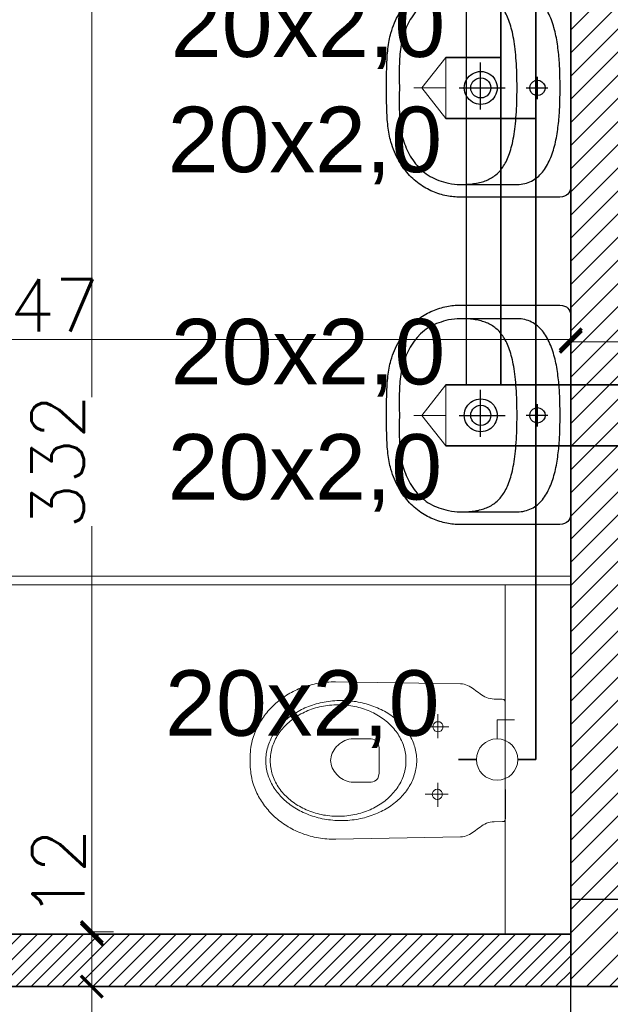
# Model space of a CAD drawing. Header units: millimetres. Extents: x -740 to 33545, y -26688 to 22494.
# Tile 128 of 256: x 10128 to 10263, y 9904 to 10129. Entities that reach past the tile are written whole.
import ezdxf
from ezdxf.lldxf.tags import DXFTag

# ---------------------------------------------------------------- set-up
doc = ezdxf.new("R2010")
doc.units = ezdxf.units.MM
doc.header["$MEASUREMENT"] = 0
doc.layers.get('Defpoints').update_dxf_attribs({"color": 252})
for name, color, linetype, lineweight in [('_IS_EKO_Cyrkulacja', 6, 'Continuous', 30), ('_IS_EKO_opis', 7, 'Continuous', 18), ('_IS_EKO_W_Ciepła', 1, 'Continuous', 35), ('_IS_EKO_W_Urzadzenia', 7, 'Continuous', 15), ('_IS_EKO_woda_zimna', 5, 'Continuous', 35), ('A_istniejące ściany', 252, 'Continuous', 35), ('A_wyposażenie', 252, 'Continuous', 9), ('A_ściany projektowane', 252, 'Continuous', 35), ('l.przerywana', 252, 'ICAD_ISO03W100', 5), ('l.widokowa', 252, 'Continuous', 15), ('l.wypełnien', 252, 'Continuous', 5), ('szraf1', 252, 'Continuous', 5), ('wymiarowanie', 252, 'Continuous', 9)]:
    doc.layers.add(name, color=color, linetype=linetype, lineweight=lineweight)
doc.layers.add('WYPOSAŻENIE', color=252, linetype='Continuous')
doc.styles.add('Arial', font='arial.ttf')
doc.styles.add('styl2', font='simplex.shx')
tags = doc.linetypes.add('ICAD_ISO03W100', pattern=[30, 12, -18]).pattern_tags.tags
tags[6:7] = [DXFTag(74, 4), DXFTag(75, 0), DXFTag(340, '0'), DXFTag(46, 1.0), DXFTag(50, 0.0), DXFTag(44, 0.0), DXFTag(45, 0.0)]
tags[4:5] = [DXFTag(74, 4), DXFTag(75, 0), DXFTag(340, '0'), DXFTag(46, 1.0), DXFTag(50, 0.0), DXFTag(44, 0.0), DXFTag(45, 0.0)]
doc.dimstyles.new('Skala 1-50', dxfattribs={"dimtxt": 12, "dimasz": 5, "dimexe": 1, "dimexo": 1, "dimgap": 1.5, "dimtad": 1, "dimdec": 1, "dimrnd": 0.5, "dimtxsty": 'styl2', "dimblk": 'ARCHTICK', "dimcen": 5, "dimadec": 0, "dimazin": 0, "dimtfac": 1, "dimtdec": 1, "dimtmove": 1, "dimatfit": 3, "dimldrblk": 'ARCHTICK', "dimfxl": 0, "dimlwd": -1, "dimlwe": -1, "dimarcsym": 0})

# ---------------------------------------------------------------- blocks, each defined once
blk = doc.blocks.new('zw$1165')
at = {"layer": 'WYPOSAŻENIE', "color": 0}
for points in [[(25.14, 42.24), (24.52, 42.24), (23.91, 42.24), (23.31, 42.24), (22.72, 42.23), (22.13, 42.23), (21.56, 42.22), (20.99, 42.2), (20.44, 42.19), (19.89, 42.17), (19.35, 42.15), (18.82, 42.12), (18.3, 42.09), (17.78, 42.05), (17.28, 42.01), (16.78, 41.96), (16.3, 41.91), (15.82, 41.85), (15.35, 41.78), (14.89, 41.71), (14.43, 41.63), (13.99, 41.54), (13.55, 41.44), (13.12, 41.33), (12.7, 41.22), (12.7, 41.22), (12.09, 41.03), (11.51, 40.84), (10.93, 40.63), (10.38, 40.4), (9.84, 40.17), (9.32, 39.92), (8.81, 39.67), (8.32, 39.4), (7.85, 39.12), (7.39, 38.84), (6.95, 38.54), (6.52, 38.23), (6.11, 37.92), (5.72, 37.6), (5.34, 37.27), (4.97, 36.93), (4.62, 36.58), (4.28, 36.23), (3.96, 35.87), (3.65, 35.51), (3.36, 35.14), (3.08, 34.76), (2.81, 34.39), (2.56, 34), (2.32, 33.62), (2.09, 33.23), (1.88, 32.83), (1.67, 32.44), (1.48, 32.04), (1.31, 31.64), (1.14, 31.24), (0.99, 30.84), (0.85, 30.44), (0.72, 30.03), (0.6, 29.63), (0.49, 29.23), (0.4, 28.83), (0.31, 28.43), (0.24, 28.03), (0.17, 27.64), (0.12, 27.25), (0.08, 26.86), (0.04, 26.47), (0.02, 26.09), (0, 25.72), (0, 25.34), (0, 25.34), (0, 3.19), (0.03, 2.5), (0.11, 1.9), (0.25, 1.4), (0.44, 0.99), (0.7, 0.66), (1.01, 0.4), (1.39, 0.22), (1.82, 0.09), (2.33, 0.02), (2.89, 0), (25.14, 0), (47.39, 0), (47.96, 0.02), (48.46, 0.09), (48.9, 0.22), (49.28, 0.4), (49.59, 0.66), (49.84, 0.99), (50.04, 1.4), (50.18, 1.9), (50.26, 2.5), (50.29, 3.19), (50.29, 25.34), (50.28, 25.72), (50.27, 26.09), (50.24, 26.47), (50.21, 26.86), (50.17, 27.25), (50.11, 27.64), (50.05, 28.03), (49.98, 28.43), (49.89, 28.83), (49.79, 29.23), (49.69, 29.63), (49.57, 30.03), (49.44, 30.44), (49.3, 30.84), (49.15, 31.24), (48.98, 31.64), (48.8, 32.04), (48.61, 32.44), (48.41, 32.83), (48.2, 33.23), (47.97, 33.62), (47.73, 34), (47.48, 34.39), (47.21, 34.76), (46.93, 35.14), (46.63, 35.51), (46.33, 35.87), (46, 36.23), (45.67, 36.58), (45.32, 36.93), (44.95, 37.27), (44.57, 37.6), (44.17, 37.92), (43.76, 38.23), (43.34, 38.54), (42.9, 38.84), (42.44, 39.12), (41.96, 39.4), (41.48, 39.67), (40.97, 39.92), (40.45, 40.17), (39.91, 40.4), (39.35, 40.63), (38.78, 40.84), (38.19, 41.03), (37.59, 41.22), (37.59, 41.22), (37.16, 41.33), (36.74, 41.44), (36.3, 41.54), (35.85, 41.63), (35.4, 41.71), (34.94, 41.78), (34.47, 41.85), (33.99, 41.91), (33.5, 41.96), (33.01, 42.01), (32.5, 42.05), (31.99, 42.09), (31.47, 42.12), (30.94, 42.15), (30.4, 42.17), (29.85, 42.19), (29.3, 42.2), (28.73, 42.22), (28.15, 42.23), (27.57, 42.23), (26.98, 42.24), (26.38, 42.24), (25.76, 42.24), (25.14, 42.24), (25.14, 42.24)], [(25.25, 39.29), (25.78, 39.29), (26.31, 39.3), (26.86, 39.3), (27.41, 39.3), (27.96, 39.31), (28.52, 39.31), (29.08, 39.31), (29.65, 39.31), (30.21, 39.3), (30.77, 39.29), (31.33, 39.27), (31.89, 39.24), (32.45, 39.21), (32.99, 39.17), (33.53, 39.12), (34.07, 39.06), (34.59, 38.99), (35.1, 38.9), (35.61, 38.8), (36.12, 38.69), (36.61, 38.56), (37.11, 38.42), (37.6, 38.27), (38.08, 38.1), (38.56, 37.92), (39.04, 37.72), (39.51, 37.51), (39.97, 37.28), (40.43, 37.04), (40.88, 36.78), (41.33, 36.51), (41.77, 36.22), (42.21, 35.91), (42.64, 35.58), (43.06, 35.24), (43.92, 34.42), (44.3, 33.99), (44.65, 33.56), (44.97, 33.12), (45.27, 32.67), (45.54, 32.21), (45.8, 31.73), (46.03, 31.25), (46.24, 30.75), (46.44, 30.24), (46.62, 29.71), (46.79, 29.16), (46.94, 28.6), (47.09, 28.02), (47.2, 27.34), (47.29, 26.67), (47.35, 26), (47.38, 25.32), (47.38, 12.31), (47.36, 11.84), (47.32, 11.39), (47.25, 10.96), (47.17, 10.54), (47.06, 10.13), (46.93, 9.74), (46.77, 9.36), (46.6, 8.99), (46.41, 8.64), (46.2, 8.3), (45.97, 7.97), (45.73, 7.65), (45.47, 7.35), (45.19, 7.06), (44.89, 6.78), (44.58, 6.51), (44.26, 6.26), (43.92, 6.01), (43.57, 5.78), (43.21, 5.55), (42.83, 5.34), (42.45, 5.14), (42.05, 4.94), (41.64, 4.76), (41.23, 4.58), (40.81, 4.42), (40.37, 4.26), (39.93, 4.11), (39.49, 3.97), (39.04, 3.84), (38.58, 3.72), (38.12, 3.6), (37.65, 3.49), (37.18, 3.39), (36.71, 3.3), (36.23, 3.21), (35.76, 3.13), (35.28, 3.05), (34.8, 2.98), (34.33, 2.92), (33.85, 2.86), (33.38, 2.8), (32.91, 2.76), (32.44, 2.71), (31.97, 2.67), (31.51, 2.64), (31.06, 2.61), (30.61, 2.58), (30.16, 2.56), (29.73, 2.53), (29.3, 2.52), (28.88, 2.5), (28.46, 2.49), (28.06, 2.48), (27.67, 2.47), (27.28, 2.47), (26.91, 2.46), (26.55, 2.46), (26.21, 2.46), (25.87, 2.46), (25.55, 2.46), (25.25, 2.46), (25.25, 2.46), (24.94, 2.46), (24.63, 2.46), (24.29, 2.46), (23.95, 2.46), (23.59, 2.46), (23.22, 2.47), (22.83, 2.47), (22.44, 2.48), (22.04, 2.49), (21.62, 2.5), (21.2, 2.52), (20.77, 2.53), (20.34, 2.56), (19.89, 2.58), (19.44, 2.61), (18.99, 2.64), (18.53, 2.67), (18.06, 2.71), (17.59, 2.76), (17.12, 2.8), (16.65, 2.86), (16.17, 2.92), (15.69, 2.98), (15.22, 3.05), (14.74, 3.13), (14.26, 3.21), (13.79, 3.3), (13.32, 3.39), (12.85, 3.49), (12.38, 3.6), (11.92, 3.72), (11.46, 3.84), (11.01, 3.97), (10.56, 4.11), (10.13, 4.26), (9.69, 4.42), (9.27, 4.58), (8.85, 4.76), (8.45, 4.94), (8.05, 5.14), (7.67, 5.34), (7.29, 5.55), (6.93, 5.78), (6.58, 6.01), (6.24, 6.26), (5.92, 6.51), (5.61, 6.78), (5.31, 7.06), (5.03, 7.35), (4.77, 7.65), (4.52, 7.97), (4.3, 8.3), (4.09, 8.64), (3.9, 8.99), (3.72, 9.36), (3.57, 9.74), (3.44, 10.13), (3.33, 10.54), (3.25, 10.96), (3.18, 11.39), (3.14, 11.84), (3.12, 12.31), (3.12, 12.31), (3.12, 25.32), (3.15, 26), (3.21, 26.67), (3.29, 27.34), (3.41, 28.02), (3.56, 28.6), (3.71, 29.16), (3.88, 29.71), (4.06, 30.24), (4.26, 30.75), (4.47, 31.25), (4.7, 31.73), (4.96, 32.21), (5.23, 32.67), (5.53, 33.12), (5.85, 33.56), (6.2, 33.99), (6.57, 34.42), (7.43, 35.24), (7.86, 35.58), (8.29, 35.91), (8.73, 36.22), (9.17, 36.51), (9.62, 36.78), (10.07, 37.04), (10.53, 37.28), (10.99, 37.51), (11.46, 37.72), (11.94, 37.92), (12.42, 38.1), (12.9, 38.27), (13.39, 38.42), (13.88, 38.56), (14.38, 38.69), (14.89, 38.8), (15.4, 38.9), (15.91, 38.99), (16.43, 39.06), (16.96, 39.12), (17.51, 39.17), (18.05, 39.21), (18.61, 39.24), (19.16, 39.27), (19.73, 39.29), (20.29, 39.3), (20.85, 39.31), (21.42, 39.31), (21.98, 39.31), (22.54, 39.31), (23.09, 39.3), (23.64, 39.3), (24.19, 39.3), (24.72, 39.29), (25.25, 39.29)], [(25.25, 12.31), (24.4, 12.31), (23.58, 12.32), (22.77, 12.34), (21.99, 12.36), (21.22, 12.38), (20.48, 12.42), (19.75, 12.45), (19.05, 12.5), (18.36, 12.55), (17.7, 12.6), (17.05, 12.67), (16.42, 12.73), (15.81, 12.81), (15.22, 12.89), (14.64, 12.98), (14.09, 13.07), (13.55, 13.17), (13.03, 13.27), (12.52, 13.38), (12.03, 13.5), (11.56, 13.62), (11.1, 13.75), (10.66, 13.89), (10.24, 14.03), (9.83, 14.18), (9.43, 14.33), (9.05, 14.49), (8.69, 14.66), (8.34, 14.83), (8, 15.01), (7.68, 15.19), (7.37, 15.38), (7.07, 15.58), (6.79, 15.79), (6.52, 16), (6.26, 16.21), (6.01, 16.44), (5.78, 16.67), (5.56, 16.9), (5.35, 17.15), (5.15, 17.4), (4.96, 17.65), (4.79, 17.91), (4.62, 18.18), (4.46, 18.46), (4.32, 18.74), (4.18, 19.03), (4.06, 19.32), (3.94, 19.62), (3.83, 19.93), (3.73, 20.24), (3.64, 20.56), (3.56, 20.89), (3.48, 21.23), (3.42, 21.57), (3.36, 21.91), (3.31, 22.27), (3.26, 22.63), (3.22, 23), (3.19, 23.37), (3.17, 23.75), (3.15, 24.14), (3.13, 24.54), (3.13, 24.94), (3.12, 25.34)], [(47.38, 25.34), (47.37, 24.94), (47.37, 24.54), (47.35, 24.14), (47.33, 23.75), (47.31, 23.37), (47.28, 23), (47.24, 22.63), (47.19, 22.27), (47.14, 21.91), (47.08, 21.57), (47.02, 21.23), (46.94, 20.89), (46.86, 20.56), (46.77, 20.24), (46.67, 19.93), (46.56, 19.62), (46.44, 19.32), (46.32, 19.03), (46.18, 18.74), (46.04, 18.46), (45.88, 18.18), (45.71, 17.91), (45.54, 17.65), (45.35, 17.4), (45.15, 17.15), (44.94, 16.9), (44.72, 16.67), (44.49, 16.44), (44.24, 16.21), (43.98, 16), (43.71, 15.79), (43.43, 15.58), (43.13, 15.38), (42.82, 15.19), (42.5, 15.01), (42.16, 14.83), (41.81, 14.66), (41.45, 14.49), (41.07, 14.33), (40.67, 14.18), (40.26, 14.03), (39.84, 13.89), (39.4, 13.75), (38.94, 13.62), (38.47, 13.5), (37.98, 13.38), (37.47, 13.27), (36.95, 13.17), (36.41, 13.07), (35.85, 12.98), (35.28, 12.89), (34.69, 12.81), (34.08, 12.73), (33.45, 12.67), (32.8, 12.6), (32.14, 12.55), (31.45, 12.5), (30.75, 12.45), (30.02, 12.42), (29.28, 12.38), (28.51, 12.36), (27.73, 12.34), (26.92, 12.32), (26.1, 12.31), (25.25, 12.31)], [(25.26, 25.56), (25.26, 15)], [(25.26, 16.85), (25.77, 16.89), (26.26, 16.99), (26.72, 17.15), (27.16, 17.37), (27.56, 17.64), (27.92, 17.96), (28.24, 18.32), (28.51, 18.72), (28.73, 19.16), (28.89, 19.62), (28.99, 20.11), (29.03, 20.63), (28.99, 21.14), (28.89, 21.63), (28.73, 22.09), (28.51, 22.53), (28.24, 22.93), (27.92, 23.29), (27.56, 23.61), (27.16, 23.88), (26.72, 24.1), (26.26, 24.26), (25.77, 24.36), (25.26, 24.4), (24.75, 24.36), (24.26, 24.26), (23.79, 24.1), (23.36, 23.88), (22.95, 23.61), (22.59, 23.29), (22.27, 22.93), (22, 22.53), (21.78, 22.09), (21.62, 21.63), (21.52, 21.14), (21.49, 20.63), (21.52, 20.11), (21.62, 19.62), (21.78, 19.16), (22, 18.72), (22.27, 18.32), (22.59, 17.96), (22.95, 17.64), (23.36, 17.37), (23.79, 17.15), (24.26, 16.99), (24.75, 16.89), (25.26, 16.85)], [(25.26, 18.31), (25.79, 18.37), (26.27, 18.55), (26.7, 18.82), (27.06, 19.18), (27.33, 19.61), (27.51, 20.1), (27.57, 20.63), (27.51, 21.15), (27.33, 21.64), (27.06, 22.07), (26.7, 22.43), (26.27, 22.7), (25.79, 22.88), (25.26, 22.94), (24.73, 22.88), (24.24, 22.7), (23.81, 22.43), (23.45, 22.07), (23.18, 21.64), (23.01, 21.15), (22.94, 20.63), (22.94, 20.63), (23.01, 20.1), (23.18, 19.61), (23.45, 19.18), (23.81, 18.82), (24.24, 18.55), (24.73, 18.37), (25.26, 18.31), (25.26, 18.31)], [(30.17, 20.65), (19.42, 20.65)], [(25.26, 5.87), (25.81, 5.96), (26.3, 6.21), (26.68, 6.59), (26.93, 7.08), (27.02, 7.63), (26.93, 8.19), (26.68, 8.67), (26.3, 9.05), (25.81, 9.3), (25.26, 9.39), (24.7, 9.3), (24.22, 9.05), (23.84, 8.67), (23.59, 8.19), (23.5, 7.63), (23.59, 7.08), (23.84, 6.59), (24.22, 6.21), (24.7, 5.96), (25.26, 5.87)], [(25.25, 10.21), (25.25, 5.27)], [(22.71, 7.72), (27.8, 7.72)]]:
    blk.add_lwpolyline(points, dxfattribs=at)
blk = doc.blocks.new('_ArchTick')
at = {"color": 0, "linetype": 'ByBlock', "const_width": 0.15}
blk.add_lwpolyline([(-0.5, -0.5), (0.5, 0.5)], dxfattribs=at)
blk = doc.blocks.new('*D1180')
at = {"layer": 'Defpoints', "color": 0}
for p in [(10254.19, 10079.07), (10007.19, 10070.25), (10254.19, 10055.97)]:
    blk.add_point(p, dxfattribs=at)
at = {"layer": 'wymiarowanie', "color": 0}
for p, q in [((10007.19, 10060.97), (10007.19, 10054.97)), ((10254.19, 10060.97), (10254.19, 10054.97)), ((10007.19, 10055.97), (10254.19, 10055.97))]:
    blk.add_line(p, q, dxfattribs=at)
at = {"layer": 'wymiarowanie', "color": 0, "xscale": 5, "yscale": 5, "zscale": 5, "rotation": 180}
blk.add_blockref('_ArchTick', (10007.19, 10055.97), dxfattribs=at)
at = {"layer": 'wymiarowanie', "color": 0, "xscale": 5, "yscale": 5, "zscale": 5}
blk.add_blockref('_ArchTick', (10254.19, 10055.97), dxfattribs=at)
at = {"layer": 'wymiarowanie', "color": 0, "insert": (10130.69, 10063.77), "char_height": 12, "attachment_point": 5, "style": 'styl2'}
blk.add_mtext('247', dxfattribs=at)
blk = doc.blocks.new('*D1181')
at = {"layer": 'Defpoints', "color": 0}
for p in [(10254.19, 10079.07), (10279.59, 10078.25), (10279.59, 10055.46)]:
    blk.add_point(p, dxfattribs=at)
at = {"layer": 'wymiarowanie', "color": 0}
for p, q in [((10254.19, 10060.46), (10254.19, 10054.46)), ((10279.59, 10060.46), (10279.59, 10054.46)), ((10254.19, 10055.46), (10279.59, 10055.46)), ((10279.59, 10055.46), (10327.64, 10055.46))]:
    blk.add_line(p, q, dxfattribs=at)
at = {"layer": 'wymiarowanie', "color": 0, "xscale": 5, "yscale": 5, "zscale": 5, "rotation": 180}
blk.add_blockref('_ArchTick', (10254.19, 10055.46), dxfattribs=at)
at = {"layer": 'wymiarowanie', "color": 0, "xscale": 5, "yscale": 5, "zscale": 5}
blk.add_blockref('_ArchTick', (10279.59, 10055.46), dxfattribs=at)
at = {"layer": 'wymiarowanie', "color": 0, "insert": (10310.57, 10063.81), "char_height": 12, "attachment_point": 5, "style": 'styl2'}
blk.add_mtext('25,5', dxfattribs=at)
blk = doc.blocks.new('*D2219')
at = {"layer": 'Defpoints', "color": 0}
for p in [(10152.1, 10252.34), (10144.39, 9920.26), (10165.23, 9920.26)]:
    blk.add_point(p, dxfattribs=at)
at = {"layer": 'wymiarowanie', "color": 0}
for p, q in [((10149.39, 10252.34), (10143.39, 10252.34)), ((10144.39, 10252.34), (10144.39, 10042.8)), ((10144.39, 9920.26), (10144.39, 10013.25)), ((10149.39, 9920.26), (10143.39, 9920.26))]:
    blk.add_line(p, q, dxfattribs=at)
at = {"layer": 'wymiarowanie', "color": 0, "xscale": 5, "yscale": 5, "zscale": 5}
for p, rotation in [((10144.39, 10252.34), 90), ((10144.39, 9920.26), 270)]:
    blk.add_blockref('_ArchTick', p, dxfattribs=dict(at, rotation=rotation))
at = {"layer": 'wymiarowanie', "color": 0, "insert": (10136.59, 10028.03), "char_height": 12, "attachment_point": 5, "rotation": 90, "style": 'styl2'}
blk.add_mtext('332', dxfattribs=at)
blk = doc.blocks.new('*D2220')
at = {"layer": 'Defpoints', "color": 0}
for p in [(10165.23, 9919.76), (10144.39, 9907.76), (10155.37, 9907.76)]:
    blk.add_point(p, dxfattribs=at)
at = {"layer": 'wymiarowanie', "color": 0}
for p, q in [((10149.39, 9919.76), (10143.39, 9919.76)), ((10144.39, 9919.76), (10144.39, 9907.76)), ((10149.39, 9907.76), (10143.39, 9907.76))]:
    blk.add_line(p, q, dxfattribs=at)
at = {"layer": 'wymiarowanie', "color": 0, "xscale": 5, "yscale": 5, "zscale": 5}
for p, rotation in [((10144.39, 9919.76), 90), ((10144.39, 9907.76), 270)]:
    blk.add_blockref('_ArchTick', p, dxfattribs=dict(at, rotation=rotation))
at = {"layer": 'wymiarowanie', "color": 0, "insert": (10136.74, 9933.67), "char_height": 12, "attachment_point": 5, "rotation": 90, "style": 'styl2'}
blk.add_mtext('12', dxfattribs=at)
blk = doc.blocks.new('*D2221')
at = {"layer": 'Defpoints', "color": 0}
for p in [(10155.37, 9907.76), (10144.39, 9782.76), (10155.37, 9782.76)]:
    blk.add_point(p, dxfattribs=at)
at = {"layer": 'wymiarowanie', "color": 0}
for p, q in [((10149.39, 9907.76), (10143.39, 9907.76)), ((10144.39, 9907.76), (10144.39, 9782.76)), ((10149.39, 9782.76), (10143.39, 9782.76))]:
    blk.add_line(p, q, dxfattribs=at)
at = {"layer": 'wymiarowanie', "color": 0, "xscale": 5, "yscale": 5, "zscale": 5}
for p, rotation in [((10144.39, 9907.76), 90), ((10144.39, 9782.76), 270)]:
    blk.add_blockref('_ArchTick', p, dxfattribs=dict(at, rotation=rotation))
at = {"layer": 'wymiarowanie', "color": 0, "insert": (10136.59, 9845.26), "char_height": 12, "attachment_point": 5, "rotation": 90, "style": 'styl2'}
blk.add_mtext('125', dxfattribs=at)
blk = doc.blocks.new('*D2478')
at = {"layer": 'Defpoints', "color": 0}
for p in [(10007.19, 9907.76), (10279.59, 9907.76), (10279.59, 9871.75)]:
    blk.add_point(p, dxfattribs=at)
at = {"layer": 'wymiarowanie', "color": 0}
for p, q in [((10007.19, 9876.75), (10007.19, 9870.75)), ((10279.59, 9876.75), (10279.59, 9870.75)), ((10007.19, 9871.75), (10279.59, 9871.75))]:
    blk.add_line(p, q, dxfattribs=at)
at = {"layer": 'wymiarowanie', "color": 0, "xscale": 5, "yscale": 5, "zscale": 5, "rotation": 180}
blk.add_blockref('_ArchTick', (10007.19, 9871.75), dxfattribs=at)
at = {"layer": 'wymiarowanie', "color": 0, "xscale": 5, "yscale": 5, "zscale": 5}
blk.add_blockref('_ArchTick', (10279.59, 9871.75), dxfattribs=at)
at = {"layer": 'wymiarowanie', "color": 0, "insert": (10143.39, 9880.09), "char_height": 12, "attachment_point": 5, "style": 'styl2'}
blk.add_mtext('272,5', dxfattribs=at)

msp = doc.modelspace()

# ---------------------------------------------------------------- hatches: boundary and pattern name
at = {"layer": 'l.wypełnien'}
h = msp.add_hatch(dxfattribs=at)
h.set_pattern_fill('ANSI31', color=256, scale=30, style=0)
h.paths.add_polyline_path([(10179.68, 10402.52), (10279.59, 10402.52), (10279.59, 10396.52), (10273.59, 10396.52), (10273.59, 10123.69), (10279.59, 10126.48), (10279.59, 10017.29), (10316.23, 10017.29), (10316.23, 9992.74), (10279.59, 9992.74), (10279.59, 9927.76), (10254.19, 9927.76), (10254.19, 10359.34), (10179.68, 10359.34)])
h.paths.add_polyline_path([(10260.11, 10246.37), (10272.71, 10246.37), (10272.71, 10279.87), (10260.11, 10279.87)], flags=24)
h.paths.add_polyline_path([(10504.8, 10309.84), (10504.8, 10297.84), (10504.8, 10254.75), (10504.8, 10017.29), (10504.8, 9992.74), (10504.8, 9927.76), (10529.35, 9927.76), (10529.35, 10281.34), (10542.35, 10281.34), (10542.35, 10359.34), (10636.35, 10359.34), (10635.51, 10402.52), (10504.8, 10402.52), (10504.8, 10396.52)])
h.paths.add_polyline_path([(10504.8, 10396.52), (10510.8, 10396.52), (10510.8, 10309.84), (10504.8, 10309.84)], flags=16)
h.paths.add_polyline_path([(10504.8, 10392.52), (10504.8, 10309.84), (10510.8, 10309.84), (10510.8, 10396.52), (10504.8, 10396.52)], flags=0)
h.paths.add_polyline_path([(10515.95, 10326.34), (10515.95, 10347.34), (10530.35, 10347.34), (10530.35, 10326.34)], flags=16)
h.paths.add_polyline_path([(10515.95, 10347.34), (10515.95, 10326.34), (10530.35, 10326.34), (10530.35, 10347.34)], flags=0)
h.paths.add_polyline_path([(10515.95, 10297.84), (10515.95, 10293.34), (10530.35, 10293.34), (10530.35, 10314.34), (10515.95, 10314.34), (10515.95, 10309.84)], flags=16)
h.paths.add_polyline_path([(10515.95, 10297.84), (10515.95, 10309.84), (10515.95, 10314.34), (10530.35, 10314.34), (10530.35, 10293.34), (10515.95, 10293.34)], flags=0)
h.paths.add_polyline_path([(10504.8, 10254.75), (10504.8, 10297.84), (10510.8, 10297.84), (10510.8, 10254.75)], flags=16)
h.paths.add_polyline_path([(10510.8, 10254.75), (10510.8, 10297.84), (10504.8, 10297.84), (10504.8, 10259.75), (10504.8, 10254.75)], flags=0)
h.paths.add_polyline_path([(10504.8, 10297.84), (10510.8, 10297.84), (10510.8, 10309.84), (10504.8, 10309.84)], flags=16)
h.paths.add_polyline_path([(10504.8, 10309.84), (10510.8, 10309.84), (10510.8, 10297.84), (10504.8, 10297.84)], flags=0)
h.paths.add_polyline_path([(10510.8, 10309.84), (10515.95, 10309.84), (10515.95, 10297.84), (10510.8, 10297.84)], flags=16)
h.paths.add_polyline_path([(10510.84, 10326.02), (10523.45, 10326.02), (10523.45, 10359.52), (10510.84, 10359.52)], flags=8)
h.paths.add_polyline_path([(10510.84, 10326.02), (10523.45, 10326.02), (10523.45, 10359.52), (10510.84, 10359.52)], flags=8)
h.paths.add_polyline_path([(9506.72, 10359.34), (9506.72, 10402.52), (9858.19, 10402.52), (9858.19, 10359.34)])
h.paths.add_polyline_path([(10000.19, 10359.34), (10089.09, 10359.34), (10089.09, 10402.52), (10000.19, 10402.52)])
h.paths.add_polyline_path([(10273.59, 10123.69), (10273.59, 10396.52), (10279.59, 10396.52), (10279.59, 10359.34), (10279.59, 10126.48)])
h.paths.add_polyline_path([(10372.72, 9992.74), (10372.72, 10017.29), (10316.23, 10017.29), (10316.23, 9992.74)])
h.paths.add_polyline_path([(9858.19, 10359.34), (9858.19, 10402.52), (9878.19, 10402.52), (9878.19, 10359.34)])
h.paths.add_polyline_path([(10000.19, 10359.34), (10000.19, 10402.52), (9980.19, 10402.52), (9980.19, 10359.34)])
h.paths.add_polyline_path([(10279.59, 9907.76), (10279.59, 9927.76), (10254.19, 9927.76), (10254.19, 9907.76)])
h.paths.add_polyline_path([(10529.35, 9907.76), (10529.35, 9927.76), (10504.8, 9927.76), (10504.8, 9907.76)])
h.paths.add_polyline_path([(10494.8, 10017.29), (10494.8, 9992.74), (10504.8, 9992.74), (10504.8, 10017.29)])
h = msp.add_hatch(dxfattribs=at)
h.set_pattern_fill('ANSI31', color=256, scale=20, style=0)
h.paths.add_polyline_path([(9995.19, 10040.34), (9995.19, 9907.76), (10254.19, 9907.76), (10254.19, 9919.76), (10134.19, 9919.76), (10054.19, 9919.76), (10007.19, 9919.76), (10007.19, 10040.34), (10007.19, 10140.34), (9995.19, 10140.34)])
h.paths.add_polyline_path([(9995.19, 10242.34), (10007.19, 10242.34), (10007.19, 10252.34), (10057.19, 10252.34), (10057.19, 10264.34), (10007.19, 10264.34), (10007.19, 10359.34), (9995.19, 10359.34)])

# ---------------------------------------------------------------- linework, layer by layer
at = {"layer": '_IS_EKO_Cyrkulacja'}
for p, q in [((10230.19, 10318.5), (10230.19, 10120.6)), ((10230.19, 10120.6), (10230.19, 10045.6))]:
    msp.add_line(p, q, dxfattribs=at)
at = {"layer": '_IS_EKO_W_Ciepła', "linetype": 'ByBlock'}
for p, q in [((10238.19, 10318.5), (10238.19, 10120.6)), ((10225.59, 10120.6), (10238.19, 10120.6)), ((10238.19, 10120.6), (10238.19, 10045.6)), ((10225.59, 10045.6), (10238.19, 10045.6)), ((10307.02, 10045.6), (10238.19, 10045.6))]:
    msp.add_line(p, q, dxfattribs=at)
at = {"layer": '_IS_EKO_W_Urzadzenia'}
for p, q in [((10225.59, 10120.6), (10220.05, 10113.6)), ((10225.59, 10120.6), (10225.59, 10106.6)), ((10225.57, 10113.6), (10218.2, 10113.6)), ((10220.05, 10113.6), (10225.59, 10106.6)), ((10225.59, 10045.6), (10220.05, 10038.6)), ((10225.59, 10045.6), (10225.59, 10031.6)), ((10225.57, 10038.6), (10218.2, 10038.6)), ((10220.05, 10038.6), (10225.59, 10031.6)), ((10237.32, 9968.82), (10237.32, 9964.51)), ((10237.32, 9968.82), (10241.31, 9968.82))]:
    msp.add_line(p, q, dxfattribs=at)
msp.add_circle((10237.32, 9959.76), 4.75, dxfattribs=at)
at = {"layer": '_IS_EKO_woda_zimna'}
for p, q in [((10246.19, 10304.5), (10246.19, 10106.6)), ((10246.19, 10031.6), (10246.19, 10106.6)), ((10246.19, 10031.6), (10246.19, 9959.76)), ((10232.58, 9959.76), (10228.46, 9959.76)), ((10246.19, 9959.76), (10242.07, 9959.76))]:
    msp.add_line(p, q, dxfattribs=at)
at = {"layer": '_IS_EKO_woda_zimna', "linetype": 'ByBlock'}
for p, q in [((10225.59, 10106.6), (10246.19, 10106.6)), ((10225.59, 10031.6), (10246.19, 10031.6)), ((10307.02, 10031.6), (10246.19, 10031.6))]:
    msp.add_line(p, q, dxfattribs=at)
at = {"layer": 'A_istniejące ściany'}
msp.add_lwpolyline([(10254.19, 10359.34), (10254.19, 9907.76)], dxfattribs=at)
at = {"layer": 'A_wyposażenie', "linetype": 'Continuous', "lineweight": 15}
msp.add_lwpolyline([(10239.19, 9999.76), (10239.19, 9919.76)], dxfattribs=at)
at = {"layer": 'A_wyposażenie'}
for points in [[(10180.67, 9959.51), (10180.67, 9959.98), (10180.69, 9960.47), (10180.71, 9960.98), (10180.75, 9961.5), (10180.8, 9962.02), (10180.87, 9962.55), (10180.95, 9963.07), (10181.05, 9963.59), (10181.17, 9964.09), (10181.3, 9964.59), (10181.45, 9965.07), (10181.59, 9965.45), (10181.73, 9965.84), (10181.89, 9966.22), (10182.06, 9966.6), (10182.24, 9966.98), (10182.42, 9967.35), (10182.62, 9967.71), (10182.82, 9968.08), (10183.03, 9968.44), (10183.26, 9968.79), (10183.49, 9969.14), (10183.73, 9969.49), (10183.97, 9969.83), (10184.23, 9970.16), (10184.5, 9970.49), (10184.77, 9970.82), (10185.05, 9971.14), (10185.34, 9971.45), (10185.64, 9971.76), (10185.94, 9972.06), (10186.26, 9972.35), (10186.58, 9972.64), (10186.91, 9972.92), (10187.24, 9973.2), (10187.58, 9973.47), (10187.93, 9973.73), (10188.29, 9973.98), (10188.66, 9974.23), (10189.03, 9974.47), (10189.41, 9974.7), (10189.79, 9974.93), (10190.18, 9975.14), (10190.58, 9975.35), (10190.99, 9975.55), (10191.4, 9975.74), (10191.81, 9975.92), (10192.24, 9976.1), (10192.67, 9976.26), (10193.1, 9976.42), (10193.54, 9976.56), (10193.99, 9976.7), (10194.44, 9976.82), (10194.9, 9976.94), (10195.36, 9977.05), (10195.83, 9977.15), (10196.31, 9977.23), (10196.78, 9977.31), (10197.27, 9977.37), (10197.76, 9977.43), (10198.25, 9977.47), (10198.75, 9977.5), (10199.25, 9977.52), (10199.76, 9977.53), (10200.27, 9977.53), (10200.27, 9977.53), (10228.9, 9977.1), (10229.34, 9977.07), (10229.76, 9976.99), (10230.16, 9976.87), (10230.55, 9976.72), (10230.93, 9976.53), (10231.29, 9976.32), (10231.65, 9976.09), (10232, 9975.85), (10232.35, 9975.6), (10232.69, 9975.34), (10233.04, 9975.08), (10233.39, 9974.82), (10233.75, 9974.58), (10234.11, 9974.35), (10234.49, 9974.15), (10234.88, 9973.97), (10235.28, 9973.82), (10235.71, 9973.71), (10236.15, 9973.63), (10236.62, 9973.61), (10238.5, 9973.6), (10238.87, 9973.54), (10239.1, 9973.3), (10239.17, 9972.79), (10239.19, 9959.57), (10239.2, 9946.34), (10239.13, 9945.84), (10238.9, 9945.6), (10238.52, 9945.53), (10236.65, 9945.52), (10236.18, 9945.5), (10235.74, 9945.43), (10235.31, 9945.31), (10234.91, 9945.16), (10234.52, 9944.98), (10234.14, 9944.77), (10233.78, 9944.54), (10233.42, 9944.3), (10233.07, 9944.05), (10232.72, 9943.79), (10232.38, 9943.53), (10232.03, 9943.27), (10231.68, 9943.03), (10231.33, 9942.8), (10230.96, 9942.59), (10230.59, 9942.4), (10230.2, 9942.25), (10229.8, 9942.13), (10229.38, 9942.05), (10228.93, 9942.02), (10200.31, 9941.52), (10199.8, 9941.52), (10199.29, 9941.53), (10198.79, 9941.55), (10198.29, 9941.58), (10197.79, 9941.62), (10197.31, 9941.68), (10196.82, 9941.74), (10196.34, 9941.81), (10195.87, 9941.9), (10195.4, 9942), (10194.94, 9942.1), (10194.48, 9942.22), (10194.03, 9942.34), (10193.58, 9942.48), (10193.14, 9942.62), (10192.7, 9942.78), (10192.27, 9942.94), (10191.85, 9943.11), (10191.43, 9943.3), (10191.02, 9943.49), (10190.62, 9943.68), (10190.22, 9943.89), (10189.83, 9944.11), (10189.44, 9944.33), (10189.06, 9944.56), (10188.69, 9944.8), (10188.32, 9945.05), (10187.97, 9945.3), (10187.61, 9945.56), (10187.27, 9945.83), (10186.93, 9946.1), (10186.61, 9946.38), (10186.28, 9946.67), (10185.97, 9946.97), (10185.66, 9947.27), (10185.37, 9947.57), (10185.08, 9947.89), (10184.79, 9948.21), (10184.52, 9948.53), (10184.25, 9948.86), (10184, 9949.19), (10183.75, 9949.53), (10183.51, 9949.88), (10183.28, 9950.23), (10183.05, 9950.58), (10182.84, 9950.94), (10182.63, 9951.3), (10182.44, 9951.67), (10182.25, 9952.04), (10182.07, 9952.41), (10181.91, 9952.79), (10181.75, 9953.17), (10181.6, 9953.56), (10181.46, 9953.95), (10181.46, 9953.95), (10181.31, 9954.43), (10181.18, 9954.92), (10181.06, 9955.43), (10180.96, 9955.94), (10180.88, 9956.47), (10180.81, 9956.99), (10180.76, 9957.51), (10180.72, 9958.03), (10180.69, 9958.54), (10180.67, 9959.03), (10180.67, 9959.51)], [(10218.88, 9959.55), (10218.87, 9959.94), (10218.85, 9960.34), (10218.82, 9960.73), (10218.77, 9961.12), (10218.7, 9961.5), (10218.63, 9961.89), (10218.54, 9962.27), (10218.44, 9962.64), (10218.32, 9963.01), (10218.19, 9963.38), (10218.05, 9963.74), (10217.9, 9964.1), (10217.74, 9964.45), (10217.56, 9964.8), (10217.37, 9965.15), (10217.17, 9965.49), (10216.96, 9965.82), (10216.74, 9966.15), (10216.51, 9966.48), (10216.26, 9966.8), (10216.01, 9967.11), (10215.75, 9967.42), (10215.47, 9967.72), (10215.19, 9968.01), (10214.89, 9968.3), (10214.59, 9968.58), (10214.28, 9968.86), (10213.96, 9969.13), (10213.63, 9969.39), (10213.29, 9969.64), (10212.94, 9969.89), (10212.59, 9970.13), (10212.22, 9970.36), (10211.85, 9970.59), (10211.47, 9970.81), (10211.08, 9971.02), (10210.69, 9971.22), (10210.29, 9971.41), (10209.88, 9971.59), (10209.46, 9971.77), (10209.04, 9971.94), (10208.61, 9972.09), (10208.18, 9972.24), (10207.74, 9972.38), (10207.29, 9972.51), (10206.84, 9972.63), (10206.38, 9972.74), (10205.92, 9972.84), (10205.46, 9972.93), (10204.98, 9973.02), (10204.51, 9973.09), (10204.03, 9973.15), (10203.54, 9973.19), (10203.05, 9973.23), (10202.56, 9973.26), (10202.06, 9973.28), (10201.56, 9973.28), (10201.56, 9973.28), (10201.06, 9973.28), (10200.57, 9973.26), (10200.07, 9973.23), (10199.58, 9973.19), (10199.1, 9973.14), (10198.62, 9973.08), (10198.14, 9973.01), (10197.67, 9972.93), (10197.2, 9972.83), (10196.74, 9972.73), (10196.28, 9972.62), (10195.83, 9972.5), (10195.39, 9972.37), (10194.95, 9972.23), (10194.51, 9972.08), (10194.09, 9971.92), (10193.67, 9971.75), (10193.25, 9971.58), (10192.84, 9971.39), (10192.44, 9971.2), (10192.05, 9971), (10191.66, 9970.79), (10191.28, 9970.57), (10190.91, 9970.34), (10190.55, 9970.11), (10190.19, 9969.87), (10189.84, 9969.62), (10189.51, 9969.36), (10189.18, 9969.1), (10188.86, 9968.83), (10188.54, 9968.56), (10188.24, 9968.27), (10187.95, 9967.98), (10187.67, 9967.69), (10187.39, 9967.39), (10187.13, 9967.08), (10186.88, 9966.76), (10186.63, 9966.45), (10186.4, 9966.12), (10186.18, 9965.79), (10185.97, 9965.46), (10185.77, 9965.11), (10185.58, 9964.77), (10185.41, 9964.42), (10185.25, 9964.07), (10185.09, 9963.71), (10184.95, 9963.34), (10184.83, 9962.98), (10184.71, 9962.6), (10184.61, 9962.23), (10184.52, 9961.85), (10184.45, 9961.47), (10184.38, 9961.08), (10184.34, 9960.69), (10184.3, 9960.3), (10184.28, 9959.91), (10184.27, 9959.51), (10184.27, 9959.51), (10184.28, 9959.11), (10184.3, 9958.72), (10184.34, 9958.33), (10184.39, 9957.94), (10184.45, 9957.55), (10184.53, 9957.17), (10184.62, 9956.79), (10184.72, 9956.42), (10184.83, 9956.05), (10184.96, 9955.68), (10185.1, 9955.32), (10185.25, 9954.96), (10185.42, 9954.6), (10185.6, 9954.25), (10185.78, 9953.91), (10185.98, 9953.57), (10186.19, 9953.23), (10186.42, 9952.9), (10186.65, 9952.58), (10186.89, 9952.26), (10187.15, 9951.95), (10187.41, 9951.64), (10187.68, 9951.34), (10187.97, 9951.05), (10188.26, 9950.76), (10188.56, 9950.47), (10188.88, 9950.2), (10189.2, 9949.93), (10189.53, 9949.67), (10189.87, 9949.41), (10190.21, 9949.17), (10190.57, 9948.93), (10190.93, 9948.69), (10191.31, 9948.47), (10191.68, 9948.25), (10192.07, 9948.04), (10192.47, 9947.84), (10192.87, 9947.65), (10193.28, 9947.46), (10193.69, 9947.29), (10194.11, 9947.12), (10194.54, 9946.96), (10194.98, 9946.82), (10195.42, 9946.68), (10195.86, 9946.55), (10196.31, 9946.43), (10196.77, 9946.31), (10197.23, 9946.21), (10197.7, 9946.12), (10198.17, 9946.04), (10198.65, 9945.97), (10199.13, 9945.91), (10199.61, 9945.86), (10200.1, 9945.82), (10200.6, 9945.8), (10201.09, 9945.78), (10201.59, 9945.77), (10201.59, 9945.77), (10202.09, 9945.78), (10202.59, 9945.8), (10203.08, 9945.83), (10203.57, 9945.87), (10204.06, 9945.92), (10204.54, 9945.98), (10205.01, 9946.05), (10205.48, 9946.13), (10205.95, 9946.22), (10206.41, 9946.32), (10206.87, 9946.44), (10207.32, 9946.56), (10207.77, 9946.69), (10208.21, 9946.83), (10208.64, 9946.98), (10209.07, 9947.14), (10209.49, 9947.31), (10209.9, 9947.48), (10210.31, 9947.67), (10210.71, 9947.86), (10211.11, 9948.06), (10211.49, 9948.27), (10211.87, 9948.49), (10212.24, 9948.72), (10212.61, 9948.95), (10212.96, 9949.19), (10213.31, 9949.44), (10213.65, 9949.69), (10213.98, 9949.96), (10214.3, 9950.23), (10214.61, 9950.5), (10214.91, 9950.78), (10215.21, 9951.07), (10215.49, 9951.37), (10215.76, 9951.67), (10216.03, 9951.98), (10216.28, 9952.29), (10216.52, 9952.61), (10216.75, 9952.94), (10216.97, 9953.27), (10217.18, 9953.6), (10217.38, 9953.94), (10217.57, 9954.29), (10217.75, 9954.64), (10217.91, 9954.99), (10218.06, 9955.35), (10218.2, 9955.71), (10218.33, 9956.08), (10218.44, 9956.45), (10218.54, 9956.83), (10218.63, 9957.21), (10218.71, 9957.59), (10218.77, 9957.97), (10218.82, 9958.36), (10218.85, 9958.75), (10218.88, 9959.15), (10218.88, 9959.55)], [(10216.42, 9959.54), (10216.41, 9959.95), (10216.39, 9960.35), (10216.35, 9960.75), (10216.3, 9961.14), (10216.23, 9961.53), (10216.15, 9961.92), (10216.05, 9962.3), (10215.94, 9962.68), (10215.82, 9963.06), (10215.68, 9963.43), (10215.53, 9963.79), (10215.37, 9964.15), (10215.19, 9964.51), (10215, 9964.86), (10214.8, 9965.2), (10214.59, 9965.54), (10214.36, 9965.87), (10214.13, 9966.2), (10213.88, 9966.52), (10213.62, 9966.83), (10213.35, 9967.14), (10213.07, 9967.44), (10212.78, 9967.73), (10212.48, 9968.01), (10212.16, 9968.29), (10211.84, 9968.56), (10211.51, 9968.83), (10211.17, 9969.08), (10210.83, 9969.33), (10210.47, 9969.56), (10210.1, 9969.79), (10209.73, 9970.02), (10209.34, 9970.23), (10208.95, 9970.43), (10208.56, 9970.62), (10208.15, 9970.81), (10207.74, 9970.98), (10207.32, 9971.15), (10206.89, 9971.3), (10206.46, 9971.44), (10206.02, 9971.58), (10205.58, 9971.7), (10205.12, 9971.81), (10204.67, 9971.91), (10204.21, 9972), (10203.74, 9972.08), (10203.27, 9972.15), (10202.79, 9972.2), (10202.31, 9972.24), (10201.82, 9972.27), (10201.34, 9972.29), (10200.84, 9972.3), (10200.84, 9972.3), (10200.35, 9972.29), (10199.86, 9972.27), (10199.38, 9972.24), (10198.89, 9972.2), (10198.42, 9972.14), (10197.95, 9972.07), (10197.48, 9971.99), (10197.02, 9971.9), (10196.56, 9971.8), (10196.11, 9971.69), (10195.67, 9971.57), (10195.23, 9971.43), (10194.79, 9971.29), (10194.37, 9971.13), (10193.95, 9970.97), (10193.54, 9970.79), (10193.13, 9970.61), (10192.73, 9970.41), (10192.34, 9970.21), (10191.96, 9970), (10191.59, 9969.77), (10191.22, 9969.54), (10190.87, 9969.31), (10190.52, 9969.06), (10190.18, 9968.8), (10189.85, 9968.54), (10189.53, 9968.27), (10189.22, 9967.99), (10188.92, 9967.7), (10188.63, 9967.41), (10188.35, 9967.11), (10188.08, 9966.8), (10187.82, 9966.49), (10187.57, 9966.17), (10187.34, 9965.84), (10187.11, 9965.51), (10186.9, 9965.17), (10186.7, 9964.83), (10186.51, 9964.48), (10186.34, 9964.12), (10186.17, 9963.76), (10186.02, 9963.39), (10185.89, 9963.02), (10185.76, 9962.65), (10185.65, 9962.27), (10185.56, 9961.89), (10185.48, 9961.5), (10185.41, 9961.11), (10185.36, 9960.71), (10185.32, 9960.32), (10185.3, 9959.92), (10185.29, 9959.51), (10185.29, 9959.51), (10185.3, 9959.11), (10185.32, 9958.71), (10185.36, 9958.31), (10185.41, 9957.91), (10185.48, 9957.52), (10185.56, 9957.13), (10185.66, 9956.75), (10185.77, 9956.37), (10185.89, 9956), (10186.03, 9955.63), (10186.18, 9955.26), (10186.35, 9954.9), (10186.52, 9954.55), (10186.71, 9954.2), (10186.91, 9953.86), (10187.13, 9953.52), (10187.35, 9953.19), (10187.59, 9952.86), (10187.83, 9952.54), (10188.09, 9952.23), (10188.36, 9951.92), (10188.64, 9951.62), (10188.93, 9951.33), (10189.24, 9951.04), (10189.55, 9950.76), (10189.87, 9950.49), (10190.2, 9950.23), (10190.54, 9949.97), (10190.89, 9949.73), (10191.24, 9949.49), (10191.61, 9949.26), (10191.98, 9949.04), (10192.37, 9948.83), (10192.76, 9948.63), (10193.16, 9948.43), (10193.56, 9948.25), (10193.97, 9948.07), (10194.39, 9947.91), (10194.82, 9947.76), (10195.25, 9947.61), (10195.69, 9947.48), (10196.14, 9947.36), (10196.59, 9947.24), (10197.04, 9947.14), (10197.51, 9947.05), (10197.97, 9946.98), (10198.45, 9946.91), (10198.92, 9946.85), (10199.4, 9946.81), (10199.89, 9946.78), (10200.38, 9946.76), (10200.87, 9946.76), (10200.87, 9946.76), (10201.36, 9946.76), (10201.85, 9946.78), (10202.34, 9946.81), (10202.82, 9946.86), (10203.29, 9946.91), (10203.77, 9946.98), (10204.23, 9947.06), (10204.69, 9947.15), (10205.15, 9947.25), (10205.6, 9947.37), (10206.05, 9947.49), (10206.48, 9947.62), (10206.92, 9947.77), (10207.34, 9947.92), (10207.76, 9948.09), (10208.17, 9948.26), (10208.58, 9948.45), (10208.98, 9948.64), (10209.37, 9948.85), (10209.75, 9949.06), (10210.12, 9949.28), (10210.49, 9949.51), (10210.85, 9949.75), (10211.19, 9950), (10211.53, 9950.25), (10211.86, 9950.52), (10212.18, 9950.79), (10212.49, 9951.07), (10212.79, 9951.35), (10213.08, 9951.65), (10213.36, 9951.95), (10213.63, 9952.25), (10213.89, 9952.57), (10214.14, 9952.89), (10214.38, 9953.21), (10214.6, 9953.55), (10214.81, 9953.89), (10215.01, 9954.23), (10215.2, 9954.58), (10215.38, 9954.94), (10215.54, 9955.3), (10215.69, 9955.66), (10215.82, 9956.03), (10215.95, 9956.41), (10216.06, 9956.78), (10216.15, 9957.17), (10216.23, 9957.55), (10216.3, 9957.95), (10216.35, 9958.34), (10216.39, 9958.74), (10216.41, 9959.14), (10216.42, 9959.54)], [(10223.74, 9968.43), (10223.32, 9968.37), (10223, 9968.19), (10222.77, 9967.93), (10222.63, 9967.62), (10222.59, 9967.28), (10222.63, 9966.94), (10222.77, 9966.63), (10223, 9966.37), (10223.32, 9966.2), (10223.74, 9966.13), (10224.15, 9966.19), (10224.47, 9966.37), (10224.7, 9966.63), (10224.84, 9966.94), (10224.89, 9967.28), (10224.84, 9967.62), (10224.7, 9967.93), (10224.47, 9968.19), (10224.15, 9968.37), (10223.74, 9968.43)], [(10210.23, 9959.76), (10210.23, 9962.46), (10210.14, 9963.15), (10209.92, 9963.67), (10209.6, 9964.05), (10209.22, 9964.29), (10208.8, 9964.44), (10208.4, 9964.51), (10208.05, 9964.52), (10204.29, 9964.53), (10203.81, 9964.5), (10203.33, 9964.42), (10202.88, 9964.29), (10202.43, 9964.12), (10202, 9963.91), (10201.6, 9963.66), (10201.21, 9963.38), (10200.85, 9963.06), (10200.52, 9962.73), (10200.21, 9962.37), (10199.94, 9961.99), (10199.71, 9961.59), (10199.51, 9961.19), (10199.35, 9960.78), (10199.24, 9960.36), (10199.16, 9959.94), (10199.14, 9959.53), (10199.16, 9959.12), (10199.24, 9958.7), (10199.35, 9958.28), (10199.51, 9957.87), (10199.72, 9957.46), (10199.95, 9957.07), (10200.23, 9956.69), (10200.53, 9956.33), (10200.87, 9955.99), (10201.23, 9955.68), (10201.62, 9955.4), (10202.03, 9955.15), (10202.46, 9954.94), (10202.9, 9954.77), (10203.37, 9954.64), (10203.84, 9954.56), (10204.33, 9954.54), (10208.08, 9954.54), (10208.43, 9954.56), (10208.82, 9954.63), (10209.23, 9954.77), (10209.61, 9955.02), (10209.93, 9955.4), (10210.15, 9955.92), (10210.23, 9956.61)], [(10223.6, 9950.64), (10223.18, 9950.7), (10222.86, 9950.88), (10222.63, 9951.14), (10222.49, 9951.45), (10222.45, 9951.79), (10222.49, 9952.13), (10222.63, 9952.44), (10222.86, 9952.7), (10223.18, 9952.87), (10223.6, 9952.94), (10224.01, 9952.88), (10224.33, 9952.7), (10224.56, 9952.44), (10224.7, 9952.13), (10224.75, 9951.79), (10224.7, 9951.45), (10224.56, 9951.14), (10224.33, 9950.88), (10224.01, 9950.7), (10223.6, 9950.64)]]:
    msp.add_lwpolyline(points, close=True, dxfattribs=at)
for points in [[(10223.73, 9964.68), (10223.74, 9970.13)], [(10226.25, 9967.28), (10220.94, 9967.28)], [(10223.73, 9954.39), (10223.74, 9948.94)], [(10226.11, 9951.79), (10220.8, 9951.79)]]:
    msp.add_lwpolyline(points, dxfattribs=at)
at = {"layer": 'A_wyposażenie', "linetype": 'Continuous'}
msp.add_lwpolyline([(10254.19, 9917.38), (10254.19, 9907.22)], dxfattribs=at)
at = {"layer": 'A_ściany projektowane'}
for points in [[(10254.19, 9919.76), (10007.19, 9919.76)], [(10279.59, 9907.76), (10007.19, 9907.76)]]:
    msp.add_lwpolyline(points, dxfattribs=at)
at = {"layer": 'l.przerywana', "lineweight": 30, "ltscale": 0.3}
msp.add_lwpolyline([(10254.19, 9927.76), (10279.59, 9927.76), (10279.59, 9762.76), (10254.19, 9762.76)], close=True, dxfattribs=at)
at = {"layer": 'l.widokowa'}
for p, q in [((10104.19, 10001.76), (10254.19, 10001.76)), ((10107.52, 9999.76), (10254.19, 9999.76))]:
    msp.add_line(p, q, dxfattribs=at)

# ---------------------------------------------------------------- block references
at = {"layer": 'szraf1', "xscale": -1, "rotation": 89.99999999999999}
for p in [(10254.19, 10138.86), (10254.19, 10063.86)]:
    msp.add_blockref('zw$1165', p, dxfattribs=at)

# ---------------------------------------------------------------- texts
at = {"layer": '_IS_EKO_opis', "color": 1, "char_height": 15, "width": 58.847, "attachment_point": 1, "style": 'Arial'}
for insert in [(10162.5, 10135.69), (10162.5, 10060.69)]:
    msp.add_mtext('20x2,0', dxfattribs=dict(at, insert=insert))
at = {"layer": '_IS_EKO_opis', "color": 5, "char_height": 15, "width": 58.847, "attachment_point": 1, "style": 'Arial'}
for insert in [(10161.79, 10109.3), (10161.79, 10034.3), (10161.19, 9980.2)]:
    msp.add_mtext('20x2,0', dxfattribs=dict(at, insert=insert))
at = {"layer": 'wymiarowanie', "insert": (5416.61, 10130.15), "char_height": 12, "width": 621.5287, "attachment_point": 1}
msp.add_mtext('\\pi463.76474;{\\fCentury Gothic|b0|i0|c238|p34;Obróbka cokołowa}\\P\\pi223.76474;{\\fCentury Gothic|b0|i0|c238|p34; z blachy stalowej powlekanej w kolorze RAL 7016}', dxfattribs=at)

# ---------------------------------------------------------------- dimensions: what is measured, and where the dimension line sits
at = {"layer": 'wymiarowanie'}
for base, p1, p2, picture, middle in [((10144.39, 9920.26), (10152.1, 10252.34), (10165.23, 9920.26), '*D2219', (10144.39, 10028.03)), ((10144.39, 9907.76), (10165.23, 9919.76), (10155.37, 9907.76), '*D2220', (10144.39, 9933.67))]:
    dim = msp.add_linear_dim(base=base, p1=p1, p2=p2, angle=90, dimstyle='Skala 1-50', dxfattribs=at)
    dim.commit()
    dim.dimension.update_dxf_attribs({"geometry": picture, "text_midpoint": middle, "dimtype": 160})
for base, p1, p2, picture, middle in [((10254.19, 10055.97), (10007.19, 10070.25), (10254.19, 10079.07), '*D1180', (10130.69, 10063.77)), ((10279.59, 9871.75), (10007.19, 9907.76), (10279.59, 9907.76), '*D2478', (10143.39, 9880.09))]:
    dim = msp.add_linear_dim(base=base, p1=p1, p2=p2, dimstyle='Skala 1-50', dxfattribs=at)
    dim.commit()
    dim.dimension.update_dxf_attribs({"geometry": picture, "text_midpoint": middle})
dim = msp.add_linear_dim(base=(10279.59, 10055.46), p1=(10254.19, 10079.07), p2=(10279.59, 10078.25), dimstyle='Skala 1-50', dxfattribs=at)
dim.commit()
dim.dimension.update_dxf_attribs({"geometry": '*D1181', "text_midpoint": (10310.57, 10055.46), "dimtype": 160})
dim = msp.add_linear_dim(base=(10144.39, 9782.76), p1=(10155.37, 9907.76), p2=(10155.37, 9782.76), angle=90, dimstyle='Skala 1-50', dxfattribs=at)
dim.commit()
dim.dimension.update_dxf_attribs({"geometry": '*D2221', "text_midpoint": (10136.59, 9845.26)})

doc.saveas('drawing.dxf')
